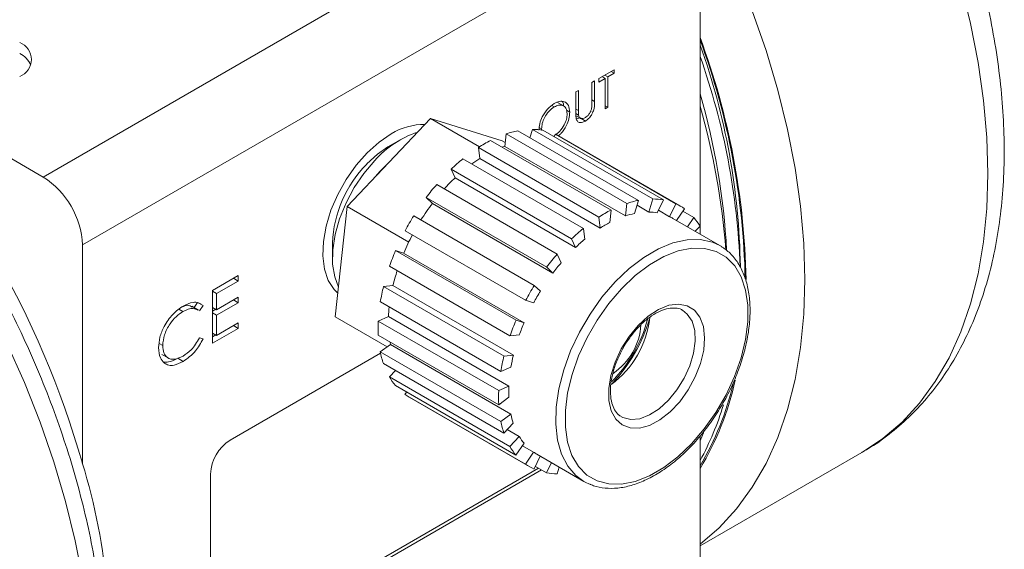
# Model space of a CAD drawing. Header units: inches. Extents: x 1.01 to 7.68, y 1.2 to 9.19.
# Tile 9 of 10: x 6.46 to 7.58, y 5.27 to 5.87. Entities that reach past the tile are written whole.
import ezdxf

# ---------------------------------------------------------------- set-up
doc = ezdxf.new("R2010")
doc.units = ezdxf.units.IN
doc.header["$MEASUREMENT"] = 0

msp = doc.modelspace()

# ---------------------------------------------------------------- linework, layer by layer
at = {"color": 7, "linetype": 'Continuous', "lineweight": 15}
for p, q in [((6.4908, 5.6931), (7.1887, 6.096)), ((7.2329, 6.0194), (6.535, 5.6166)), ((7.2329, 6.0194), (7.2329, 5.7732)), ((6.2776, 5.8162), (6.4908, 5.6931)), ((7.1358, 5.8143), (7.1184, 5.8043)), ((7.1252, 5.8082), (7.1286, 5.8063)), ((7.1286, 5.8063), (7.1358, 5.8104)), ((7.1324, 5.8124), (7.1358, 5.8104)), ((7.1358, 5.8104), (7.1358, 5.8143)), ((7.1137, 5.8016), (7.1108, 5.7999)), ((7.1108, 5.7999), (7.1108, 5.7769)), ((7.1137, 5.7785), (7.1137, 5.8016)), ((7.1184, 5.8004), (7.1256, 5.8045)), ((7.1184, 5.8043), (7.1184, 5.8004)), ((7.1222, 5.8065), (7.1256, 5.8045)), ((7.1224, 5.8064), (7.1224, 5.8066)), ((7.1256, 5.8045), (7.1256, 5.7702)), ((7.1286, 5.7719), (7.1286, 5.8063)), ((7.0955, 5.791), (7.0925, 5.7893)), ((7.0925, 5.7893), (7.0925, 5.7662)), ((7.0955, 5.7681), (7.0955, 5.791)), ((7.0654, 5.774), (7.0682, 5.7724)), ((7.0795, 5.773), (7.0718, 5.7775)), ((7.1256, 5.7736), (7.1286, 5.7719)), ((7.0819, 5.7685), (7.0857, 5.7663)), ((7.0925, 5.7698), (7.0955, 5.7681)), ((7.0925, 5.7649), (7.0956, 5.7631)), ((7.1256, 5.7702), (7.1286, 5.7719)), ((7.2329, 5.7732), (7.2329, 5.6287)), ((6.8342, 5.6598), (6.9285, 5.7593)), ((6.9838, 5.7273), (6.9285, 5.7593)), ((6.9285, 5.7593), (7.0094, 5.7341)), ((7.0926, 5.7623), (7.0981, 5.7591)), ((7.0931, 5.7587), (7.0973, 5.76)), ((7.0973, 5.76), (7.1034, 5.7564)), ((7.0123, 5.7278), (7.0139, 5.7419)), ((7.0139, 5.7419), (7.15, 5.6633)), ((7.1633, 5.6668), (7.0272, 5.7454)), ((7.0407, 5.7376), (7.0435, 5.747)), ((7.0435, 5.747), (7.1796, 5.6684)), ((7.0513, 5.7492), (7.0538, 5.7477)), ((7.0538, 5.7477), (7.0543, 5.7457)), ((7.1915, 5.6674), (7.0554, 5.7459)), ((7.068, 5.7387), (7.0694, 5.7416)), ((7.0694, 5.7416), (7.2055, 5.663)), ((6.8949, 5.7356), (6.8802, 5.7271)), ((7.1324, 5.6559), (6.9963, 5.7344)), ((7.0128, 5.7322), (7.0094, 5.7341)), ((7.2104, 5.6605), (7.0743, 5.7391)), ((6.9826, 5.7265), (7.1187, 5.6479)), ((6.9841, 5.7142), (6.9826, 5.7265)), ((7.0123, 5.7278), (7.1485, 5.6492)), ((7.1012, 5.6352), (6.965, 5.7137)), ((6.9841, 5.7142), (7.1202, 5.6356)), ((6.9517, 5.702), (7.0878, 5.6234)), ((6.9561, 5.6922), (6.9517, 5.702)), ((7.0715, 5.6062), (6.9354, 5.6847)), ((6.9561, 5.6922), (7.0922, 5.6136)), ((6.9235, 5.6699), (7.0596, 5.5913)), ((6.9305, 5.6634), (6.9235, 5.6699)), ((6.9305, 5.6634), (7.0666, 5.5848)), ((7.1485, 5.6492), (7.15, 5.6633)), ((7.1633, 5.6668), (7.1588, 5.652)), ((7.1752, 5.6536), (7.1796, 5.6684)), ((7.1915, 5.6674), (7.1845, 5.6528)), ((7.1985, 5.6484), (7.2055, 5.663)), ((6.8208, 5.5352), (6.8342, 5.6598)), ((6.9037, 5.6197), (6.8342, 5.6598)), ((7.1324, 5.6559), (7.1309, 5.6418)), ((7.1617, 5.6614), (7.1752, 5.6536)), ((7.1859, 5.6557), (7.1985, 5.6484)), ((7.2153, 5.6574), (7.2062, 5.6442)), ((7.2134, 5.6546), (7.226, 5.6474)), ((7.0455, 5.5708), (6.9094, 5.6494)), ((7.1202, 5.6356), (7.1187, 5.6479)), ((7.2554, 5.6158), (7.2023, 5.6464)), ((7.2188, 5.6369), (7.226, 5.6474)), ((6.8997, 5.6325), (7.0358, 5.554)), ((7.1012, 5.6352), (7.1026, 5.6228)), ((7.2329, 5.6376), (7.2275, 5.6319)), ((6.8176, 5.6187), (6.8176, 5.6017)), ((7.0922, 5.6136), (7.0878, 5.6234)), ((6.535, 5.3703), (6.535, 5.6166)), ((7.025, 5.5316), (6.8889, 5.6101)), ((6.8889, 5.6101), (6.898, 5.6073)), ((6.898, 5.6073), (7.0342, 5.5287)), ((7.2554, 5.6158), (7.2566, 5.6151)), ((7.0715, 5.6062), (7.0759, 5.5964)), ((6.882, 5.5924), (7.0181, 5.5138)), ((7.0666, 5.5848), (7.0596, 5.5913)), ((6.7111, 5.5819), (6.682, 5.5651)), ((6.6866, 5.5616), (6.7111, 5.5757)), ((6.7058, 5.5788), (6.7111, 5.5757)), ((6.7111, 5.5757), (6.7111, 5.5819)), ((6.682, 5.5651), (6.682, 5.5055)), ((6.682, 5.5643), (6.6866, 5.5616)), ((6.8752, 5.5696), (6.8859, 5.5707)), ((7.0114, 5.491), (6.8752, 5.5696)), ((6.8859, 5.5707), (7.022, 5.4921)), ((7.0455, 5.5708), (7.0526, 5.5643)), ((6.6613, 5.5458), (6.6652, 5.5516)), ((6.6652, 5.5516), (6.6714, 5.548)), ((6.6866, 5.5433), (6.6866, 5.5616)), ((6.7111, 5.5574), (6.6866, 5.5433)), ((6.6866, 5.5372), (6.7111, 5.5513)), ((6.7058, 5.5544), (6.7111, 5.5513)), ((6.7111, 5.5513), (6.7111, 5.5574)), ((6.8717, 5.5522), (7.0078, 5.4736)), ((7.0449, 5.5511), (7.0358, 5.554)), ((6.6442, 5.5438), (6.6486, 5.5412)), ((6.6664, 5.5429), (6.6587, 5.5473)), ((6.6674, 5.5421), (6.6714, 5.548)), ((6.682, 5.546), (6.6866, 5.5433)), ((6.682, 5.5417), (6.6857, 5.5438)), ((6.682, 5.5399), (6.6866, 5.5372)), ((7.2132, 5.5427), (7.2124, 5.5431)), ((6.6866, 5.5143), (6.6866, 5.5372)), ((6.8793, 5.5014), (6.8208, 5.5352)), ((6.8693, 5.5306), (6.8808, 5.5355)), ((7.0055, 5.452), (6.8693, 5.5306)), ((6.8808, 5.5355), (7.0169, 5.4569)), ((7.025, 5.5316), (7.0342, 5.5287)), ((6.682, 5.5055), (6.7111, 5.5223)), ((6.7111, 5.5284), (6.6866, 5.5143)), ((6.7058, 5.5254), (6.7111, 5.5223)), ((6.7111, 5.5223), (6.7111, 5.5284)), ((6.6714, 5.5104), (6.6674, 5.5116)), ((6.682, 5.517), (6.6866, 5.5143)), ((6.682, 5.5127), (6.6857, 5.5148)), ((6.8693, 5.5147), (7.0054, 5.4361)), ((7.0288, 5.5149), (7.0181, 5.5138)), ((6.6218, 5.5051), (6.6258, 5.5028)), ((6.8716, 5.4958), (6.883, 5.5041)), ((7.0077, 5.4172), (6.8716, 5.4958)), ((6.883, 5.5041), (7.0192, 5.4255)), ((6.6249, 5.4929), (6.6326, 5.4885)), ((6.6428, 5.4885), (6.649, 5.4849)), ((6.8719, 5.4942), (6.7019, 5.3961)), ((7.0114, 5.491), (7.022, 5.4921)), ((6.8752, 5.4825), (7.0113, 5.4039)), ((6.8819, 5.4675), (6.8887, 5.4747)), ((7.0192, 5.4785), (7.0078, 5.4736)), ((7.018, 5.3889), (6.8819, 5.4675)), ((6.8888, 5.4577), (7.0249, 5.3791)), ((7.0055, 5.452), (7.0169, 5.4569)), ((6.8995, 5.4477), (6.9014, 5.4504)), ((7.0357, 5.3691), (6.8995, 5.4477)), ((6.9043, 5.4446), (7.0405, 5.366)), ((7.0169, 5.4445), (7.0054, 5.4361)), ((7.0077, 5.4172), (7.0192, 5.4255)), ((7.0219, 5.4151), (7.0113, 5.4039)), ((7.0151, 5.408), (7.0287, 5.4002)), ((7.018, 5.3889), (7.0287, 5.4002)), ((7.2366, 5.4044), (7.2329, 5.3953)), ((7.2329, 5.4007), (7.2329, 5.3953)), ((7.2329, 5.3953), (7.2329, 5.2307)), ((7.0341, 5.3925), (7.0249, 5.3791)), ((7.0322, 5.3898), (7.0448, 5.3825)), ((7.0357, 5.3691), (7.0448, 5.3825)), ((7.0523, 5.3779), (7.0454, 5.3635)), ((7.0486, 5.3801), (7.1016, 5.3495)), ((7.2329, 5.2766), (7.4158, 5.3821)), ((6.6984, 5.1613), (7.0502, 5.3644)), ((6.7019, 5.1593), (7.0538, 5.3624)), ((7.0594, 5.3591), (7.0468, 5.3664)), ((7.0594, 5.3591), (7.0649, 5.3707)), ((7.0736, 5.3657), (7.0713, 5.3581)), ((6.6798, 5.3578), (6.6798, 5.172))]:
    msp.add_line(p, q, dxfattribs=at)
at = {"color": 8, "linetype": 'Continuous', "lineweight": 15}
msp.add_line((7.1108, 5.7802), (7.1137, 5.7785), dxfattribs=at)
at = {"color": 8, "linetype": 'Continuous', "lineweight": 15, "flags": 128}
for points in [[(7.2329, 6.0131), (7.2544, 5.9699), (7.2742, 5.9255), (7.2919, 5.8809), (7.3074, 5.8361), (7.3207, 5.7914), (7.3317, 5.747), (7.3403, 5.7032), (7.3464, 5.6602), (7.3501, 5.6183), (7.3514, 5.5775)], [(7.4158, 5.3821), (7.4158, 5.3821), (7.4395, 5.3978), (7.4612, 5.4165), (7.481, 5.4379), (7.4987, 5.4622), (7.5143, 5.4891), (7.5276, 5.5184), (7.5385, 5.5501), (7.5471, 5.584), (7.5533, 5.6199), (7.557, 5.6576), (7.5582, 5.6969), (7.557, 5.7377), (7.5533, 5.7796), (7.5471, 5.8226), (7.5385, 5.8664), (7.5276, 5.9108)], [(7.137, 5.5747), (7.1528, 5.5898), (7.1692, 5.6024), (7.1859, 5.6121), (7.2023, 5.6189), (7.2183, 5.6224), (7.2332, 5.6227), (7.2469, 5.6197), (7.2554, 5.6158)], [(7.1016, 5.3495), (7.0926, 5.3561), (7.0834, 5.3668), (7.0765, 5.3803), (7.0719, 5.3962), (7.0699, 5.414), (7.0704, 5.4335), (7.0734, 5.4542), (7.0789, 5.4755), (7.0867, 5.497), (7.0967, 5.5181), (7.1086, 5.5384), (7.1221, 5.5574), (7.137, 5.5747)], [(7.3514, 5.5775), (7.3501, 5.5382), (7.3464, 5.5005), (7.3403, 5.4646), (7.3317, 5.4307), (7.3207, 5.399), (7.3074, 5.3697), (7.2919, 5.3428), (7.2742, 5.3185), (7.2544, 5.2971), (7.2329, 5.2786)], [(7.144, 5.4224), (7.1458, 5.4215), (7.1547, 5.4194), (7.1649, 5.4203), (7.1757, 5.4245), (7.1867, 5.4315), (7.1972, 5.4411), (7.2068, 5.4528), (7.215, 5.4659), (7.2214, 5.48), (7.2256, 5.4941), (7.2275, 5.5077), (7.2269, 5.52), (7.2238, 5.5304), (7.2185, 5.5385), (7.2132, 5.5427)], [(6.5467, 5.113), (6.5455, 5.1537), (6.5417, 5.1957), (6.5356, 5.2387), (6.527, 5.2825), (6.516, 5.3268), (6.5028, 5.3715), (6.4872, 5.4163), (6.4695, 5.461), (6.4497, 5.5054)]]:
    msp.add_lwpolyline(points, dxfattribs=at)
at = {"color": 7, "linetype": 'Continuous', "lineweight": 15, "flags": 128}
for points in [[(6.884, 5.742), (6.8702, 5.7326), (6.8568, 5.7206), (6.8443, 5.7064), (6.8331, 5.6905), (6.8235, 5.6734), (6.8159, 5.6557), (6.8104, 5.6378), (6.8073, 5.6204), (6.8067, 5.604), (6.8086, 5.5892), (6.8129, 5.5765), (6.8194, 5.5662), (6.8236, 5.5619)], [(6.8563, 5.7079), (6.8684, 5.7191), (6.8802, 5.7271)], [(7.0095, 5.7268), (7.0102, 5.7271), (7.0123, 5.7278)], [(6.8244, 5.5689), (6.8201, 5.5805), (6.8178, 5.5949), (6.818, 5.611), (6.8206, 5.6283), (6.8256, 5.6461), (6.8329, 5.6639), (6.8421, 5.6812), (6.8531, 5.6973), (6.8654, 5.7118)], [(6.8633, 5.6905), (6.871, 5.6994), (6.8791, 5.7072)], [(7.1443, 5.5671), (7.1298, 5.5503), (7.1167, 5.5317), (7.1052, 5.5118), (7.0957, 5.4912), (7.0883, 5.4702), (7.0833, 5.4495), (7.0807, 5.4295), (7.0807, 5.4108), (7.0832, 5.3937), (7.0882, 5.3788), (7.0956, 5.3663), (7.1051, 5.3567), (7.1166, 5.35), (7.1297, 5.3466), (7.1441, 5.3464), (7.1596, 5.3495), (7.1756, 5.3558), (7.1918, 5.3651), (7.2078, 5.3773), (7.2233, 5.392), (7.2377, 5.4088), (7.2509, 5.4274), (7.2624, 5.4473), (7.2719, 5.468), (7.2793, 5.4889), (7.2843, 5.5096), (7.2869, 5.5296), (7.2869, 5.5484), (7.2844, 5.5654), (7.2794, 5.5803), (7.272, 5.5928), (7.2625, 5.6025), (7.251, 5.6091), (7.2379, 5.6126), (7.2235, 5.6128), (7.208, 5.6097), (7.192, 5.6034), (7.1758, 5.594), (7.1597, 5.5818), (7.1443, 5.5671)], [(7.163, 5.5256), (7.1743, 5.5359), (7.186, 5.5436), (7.1977, 5.5483), (7.2086, 5.5497), (7.2185, 5.5479), (7.2266, 5.5429), (7.2328, 5.535), (7.2367, 5.5244), (7.2381, 5.5117), (7.237, 5.4976), (7.2334, 5.4826), (7.2275, 5.4674), (7.2195, 5.4529), (7.2099, 5.4395), (7.199, 5.4281), (7.1874, 5.419), (7.1757, 5.4128), (7.1643, 5.4097), (7.1539, 5.4099), (7.1448, 5.4133), (7.1376, 5.4199), (7.1325, 5.4292), (7.1298, 5.4408), (7.1297, 5.4543), (7.1321, 5.469), (7.1369, 5.4842), (7.1439, 5.4991), (7.1527, 5.5131), (7.163, 5.5256)], [(6.883, 5.5041), (6.8826, 5.5064), (6.8826, 5.5065)], [(7.1073, 5.3467), (7.1038, 5.3483), (7.1016, 5.3495)]]:
    msp.add_lwpolyline(points, dxfattribs=at)
at = {"color": 7, "linetype": 'Continuous', "lineweight": 15}
for centre, radius, start, end in [((6.457, 5.8259), 0.0205, 290.7834, 69.2166), ((6.4543, 5.5615), 0.8297, 1.1493, 20.1921), ((6.5005, 5.5801), 0.778, 0.8794, 19.6901), ((6.4516, 5.8081), 0.0277, 24.8856, 62.882), ((6.4777, 5.5624), 0.801, 2.1382, 19.4499), ((5.5079, 5.0745), 1.0689, 16.0621, 43.9379), ((6.4916, 5.5699), 0.7724, 2.9999, 16.3216), ((6.4576, 5.5504), 0.8067, 4.2969, 16.0314), ((6.92, 5.6852), 0.0672, 88.2841, 122.3779), ((6.9485, 5.6387), 0.1107, 108.1998, 138.6673), ((7.0472, 5.6435), 0.1039, 101.1399, 108.7322), ((7.0433, 5.6786), 0.0684, 79.7946, 89.8284), ((7.0459, 5.6898), 0.0568, 60.0059, 65.5855), ((7.0692, 5.592), 0.16, 117.1054, 122.7997), ((6.954, 5.6124), 0.1366, 135.6978, 177.3747), ((7.1065, 5.5406), 0.2236, 129.2506, 133.8049), ((7.0727, 5.5745), 0.1654, 122.3951, 126.1962), ((6.4391, 5.6122), 0.0961, 2.6055, 57.3945), ((7.1432, 5.5053), 0.2746, 139.1885, 143.1598), ((7.1104, 5.5297), 0.2241, 133.5008, 137.9441), ((7.1387, 5.5059), 0.2611, 142.8961, 147.882), ((7.1833, 5.5649), 0.1039, 101.1399, 108.7322), ((7.1794, 5.6), 0.0684, 79.7946, 89.8284), ((7.1821, 5.6113), 0.0568, 54.223, 65.5871), ((7.2053, 5.5135), 0.16, 117.1054, 122.7997), ((7.1778, 5.5599), 0.094, 101.6565, 108.2155), ((7.1743, 5.5917), 0.0619, 80.4766, 89.1465), ((7.1591, 5.4938), 0.2942, 148.0738, 151.8665), ((7.1977, 5.5134), 0.1447, 117.4929, 122.4122), ((7.1766, 5.6019), 0.0514, 60.0049, 64.814), ((7.1735, 5.6032), 0.0686, 30.0132, 40.0301), ((7.2426, 5.462), 0.2236, 129.2506, 133.8049), ((7.1386, 5.5054), 0.2612, 152.0512, 157.0426), ((7.2315, 5.4669), 0.2023, 129.5605, 133.4949), ((7.1415, 5.5017), 0.2749, 156.7788, 160.7473), ((7.2793, 5.4267), 0.2746, 139.1885, 143.1598), ((7.2647, 5.4349), 0.2484, 139.4588, 142.8895), ((7.1041, 5.518), 0.2244, 161.9821, 166.4291), ((7.0928, 5.5159), 0.2241, 166.1256, 170.6734), ((7.2953, 5.4152), 0.2942, 148.0738, 151.8665), ((7.2791, 5.4246), 0.2662, 148.3321, 151.6082), ((7.0469, 5.5283), 0.1663, 173.7136, 177.5121), ((7.0296, 5.5225), 0.1604, 177.1138, 182.7967), ((7.2777, 5.4232), 0.2749, 156.7788, 160.7473), ((7.2631, 5.4318), 0.2487, 157.0489, 160.4772), ((7.0684, 5.5462), 0.1083, 306.1796, 353.7452), ((7.0189, 5.5747), 0.1604, 315.4328, 344.7083), ((7.0008, 5.5852), 0.1826, 316.5724, 343.433), ((7.0946, 5.531), 0.0717, 303.8967, 356.3392), ((6.9739, 5.516), 0.1043, 191.152, 198.7265), ((7.2289, 5.4373), 0.2241, 166.1256, 170.6734), ((7.219, 5.4445), 0.2027, 166.435, 170.364), ((6.9413, 5.5018), 0.0686, 210.0134, 220.0299), ((7.1657, 5.444), 0.1604, 177.1138, 182.7967), ((7.1619, 5.4506), 0.1451, 177.5005, 182.41), ((6.9501, 5.5352), 0.329, 329.2735, 346.7405), ((6.9328, 5.4938), 0.0568, 234.2246, 240.0001), ((6.9483, 5.5296), 0.3248, 331.2268, 343.2251), ((7.1115, 5.4446), 0.0943, 191.6671, 198.2113), ((7.1101, 5.4374), 0.1043, 191.152, 198.7265), ((6.7278, 5.3556), 0.048, 122.6055, 177.3945), ((7.082, 5.4318), 0.062, 210.6944, 219.349), ((7.0774, 5.4233), 0.0686, 210.0134, 220.0299), ((7.0743, 5.4246), 0.0513, 234.9948, 240.002), ((5.8869, 5.17), 0.6783, 352.2146, 17.173), ((7.0689, 5.4152), 0.0568, 234.2233, 245.5868), ((7.0715, 5.4265), 0.0684, 259.7944, 269.8286)]:
    msp.add_arc(centre, radius, start, end, dxfattribs=at)
at = {"color": 8, "linetype": 'Continuous', "lineweight": 15}
for centre, radius, start, end in [((6.452, 5.5607), 0.833, 1.1578, 20.3796), ((6.9494, 5.5351), 0.3311, 328.9266, 347.5707)]:
    msp.add_arc(centre, radius, start, end, dxfattribs=at)
at = {"color": 7, "linetype": 'Continuous', "lineweight": 15}
for points, knots in [([(7.4158, 5.3825), (7.418, 5.3837), (7.4288, 5.3894), (7.4466, 5.4024), (7.4688, 5.4213), (7.4891, 5.4429), (7.5075, 5.4668), (7.5238, 5.493), (7.5381, 5.5214), (7.5503, 5.552), (7.5603, 5.5846), (7.5679, 5.6191), (7.5733, 5.6553), (7.5762, 5.6929), (7.5768, 5.7319), (7.5751, 5.7719), (7.571, 5.8128), (7.5646, 5.8544), (7.556, 5.8965), (7.5453, 5.9388), (7.5324, 5.9813), (7.5174, 6.0238), (7.5006, 6.066), (7.4818, 6.1078), (7.4612, 6.1491), (7.4389, 6.1895), (7.415, 6.2291), (7.3896, 6.2675), (7.3627, 6.3046), (7.3346, 6.3404), (7.3053, 6.3745), (7.275, 6.4069), (7.2437, 6.4374), (7.2115, 6.4659), (7.1787, 6.4922), (7.1452, 6.5162), (7.1113, 6.5378), (7.0771, 6.5568), (7.0427, 6.5731), (7.0083, 6.5867), (6.974, 6.5973), (6.94, 6.605), (6.9066, 6.6096), (6.8739, 6.6111), (6.8422, 6.6095), (6.8117, 6.6049), (6.7824, 6.5974), (6.7548, 6.5867), (6.7362, 6.578), (6.7272, 6.5722), (6.7264, 6.5717)], [0, 0, 0, 0, 0.005368, 0.025611, 0.045852, 0.066173, 0.086656, 0.107361, 0.128323, 0.149548, 0.171015, 0.192684, 0.214504, 0.236425, 0.258404, 0.280403, 0.302394, 0.324365, 0.346308, 0.368222, 0.390107, 0.411966, 0.433804, 0.455625, 0.477434, 0.499237, 0.52104, 0.542847, 0.564662, 0.586492, 0.608343, 0.630219, 0.652127, 0.67407, 0.696053, 0.718076, 0.74014, 0.762236, 0.784354, 0.806463, 0.828525, 0.850492, 0.872307, 0.893913, 0.915259, 0.936319, 0.957099, 0.977633, 0.997985, 1, 1, 1, 1]), ([(6.5605, 5.1321), (6.5604, 5.1391), (6.5602, 5.159), (6.5581, 5.1928), (6.5535, 5.2336), (6.5465, 5.2751), (6.5374, 5.3171), (6.5262, 5.3594), (6.5128, 5.4019), (6.4975, 5.4442), (6.4802, 5.4864), (6.4611, 5.5281), (6.4401, 5.5692), (6.4175, 5.6095), (6.3934, 5.6488), (6.3677, 5.6871), (6.3407, 5.724), (6.3124, 5.7595), (6.283, 5.7933), (6.2526, 5.8254), (6.2213, 5.8556), (6.1892, 5.8837), (6.1565, 5.9097), (6.1232, 5.9333), (6.0896, 5.9545), (6.0558, 5.9731), (6.0218, 5.9891), (5.9879, 6.0023), (5.9542, 6.0127), (5.9209, 6.0201), (5.8881, 6.0245), (5.8562, 6.0258), (5.8252, 6.0241), (5.7954, 6.0195), (5.767, 6.0118), (5.7409, 6.002), (5.7252, 5.9934), (5.7178, 5.9894)], [0, 0, 0, 0, 0.015561, 0.044882, 0.074181, 0.103455, 0.1327, 0.161915, 0.191101, 0.220263, 0.249404, 0.278529, 0.307643, 0.336752, 0.365862, 0.394976, 0.4241, 0.453239, 0.482399, 0.511586, 0.540804, 0.570057, 0.59935, 0.628685, 0.658058, 0.687466, 0.716896, 0.746318, 0.775697, 0.804982, 0.834115, 0.863032, 0.891678, 0.920018, 0.948051, 0.975813, 1, 1, 1, 1]), ([(7.0681, 5.7762), (7.0655, 5.7743), (7.0604, 5.7706), (7.0547, 5.7619), (7.0514, 5.7533), (7.051, 5.7484), (7.0508, 5.746)], [0, 0, 0, 0, 0.279529, 0.559053, 0.779523, 1, 1, 1, 1]), ([(7.0857, 5.7663), (7.0854, 5.7691), (7.0848, 5.7748), (7.08, 5.7786), (7.0742, 5.7792), (7.0701, 5.7772), (7.0681, 5.7762)], [0, 0, 0, 0, 0.279602, 0.559237, 0.779469, 1, 1, 1, 1]), ([(7.0827, 5.7646), (7.0825, 5.7669), (7.082, 5.7714), (7.0779, 5.7744), (7.0731, 5.7746), (7.0699, 5.7731), (7.0682, 5.7724)], [0, 0, 0, 0, 0.279468, 0.55887, 0.779516, 1, 1, 1, 1]), ([(7.0788, 5.7735), (7.0787, 5.7751), (7.0786, 5.7773), (7.0773, 5.7782), (7.077, 5.7784)], [0, 0, 0, 0, 0.738894, 1, 1, 1, 1]), ([(7.1034, 5.7564), (7.1047, 5.7572), (7.1071, 5.7589), (7.1103, 5.7631), (7.1136, 5.77), (7.1137, 5.775), (7.1137, 5.7785)], [0, 0, 0, 0, 0.186951, 0.373683, 0.56052, 1, 1, 1, 1]), ([(7.1108, 5.7769), (7.1108, 5.7758), (7.1108, 5.7738), (7.1105, 5.7717), (7.1104, 5.7708)], [0, 0, 0, 0, 0.560316, 1, 1, 1, 1]), ([(7.0682, 5.7724), (7.0661, 5.7708), (7.0619, 5.7678), (7.0571, 5.7608), (7.0543, 5.7537), (7.054, 5.7497), (7.0538, 5.7477)], [0, 0, 0, 0, 0.279627, 0.55935, 0.77963, 1, 1, 1, 1]), ([(7.0682, 5.74), (7.0703, 5.7415), (7.0745, 5.7444), (7.0794, 5.7515), (7.0823, 5.7586), (7.0826, 5.7626), (7.0827, 5.7646)], [0, 0, 0, 0, 0.2798298, 0.5593894, 0.7796538, 1, 1, 1, 1]), ([(7.073, 5.7399), (7.0739, 5.7407), (7.0774, 5.7433), (7.0817, 5.7504), (7.0852, 5.759), (7.0855, 5.7638), (7.0857, 5.7663)], [0, 0, 0, 0, 0.128001, 0.466549, 0.733158, 1, 1, 1, 1]), ([(7.0925, 5.7662), (7.0925, 5.7647), (7.0925, 5.762), (7.0929, 5.7595), (7.0931, 5.7585)], [0, 0, 0, 0, 0.560391, 1, 1, 1, 1]), ([(7.0956, 5.7631), (7.0956, 5.764), (7.0955, 5.7657), (7.0955, 5.7674), (7.0955, 5.7681)], [0, 0, 0, 0, 0.5598769, 1, 1, 1, 1]), ([(7.1033, 5.7602), (7.1023, 5.7598), (7.1002, 5.7589), (7.0977, 5.7591), (7.0961, 5.7606), (7.0958, 5.7623), (7.0956, 5.7631)], [0, 0, 0, 0, 0.279986, 0.560089, 0.779637, 1, 1, 1, 1]), ([(7.1104, 5.7708), (7.1101, 5.7696), (7.1095, 5.7673), (7.1076, 5.7641), (7.1054, 5.7617), (7.104, 5.7607), (7.1033, 5.7602)], [0, 0, 0, 0, 0.279955, 0.559453, 0.779744, 1, 1, 1, 1]), ([(7.0931, 5.7585), (7.0936, 5.7574), (7.0946, 5.7553), (7.0982, 5.7541), (7.1015, 5.7555), (7.1034, 5.7564)], [0, 0, 0, 0, 0.280392, 0.561, 1, 1, 1, 1]), ([(7.108, 5.3467), (7.1095, 5.346), (7.1149, 5.3433), (7.1257, 5.3416), (7.1399, 5.3415), (7.155, 5.3445), (7.1706, 5.3503), (7.1864, 5.3588), (7.202, 5.3698), (7.2171, 5.3831), (7.2315, 5.3984), (7.2447, 5.4153), (7.2567, 5.4336), (7.2671, 5.4529), (7.2757, 5.4728), (7.2824, 5.4929), (7.287, 5.5128), (7.2894, 5.5321), (7.2896, 5.5505), (7.2874, 5.5676), (7.2829, 5.5831), (7.2761, 5.5964), (7.2674, 5.6074), (7.2602, 5.6125), (7.2567, 5.6149)], [0, 0, 0, 0, 0.016868, 0.0619545, 0.1074026, 0.1535573, 0.20036, 0.2475424, 0.2948569, 0.3421431, 0.38937, 0.4365432, 0.4836828, 0.5308146, 0.5779635, 0.6251522, 0.6724099, 0.7197636, 0.76723, 0.814797, 0.8623483, 0.9096267, 0.9562856, 1, 1, 1, 1]), ([(6.6687, 5.5497), (6.668, 5.5502), (6.6656, 5.5519), (6.6589, 5.5521), (6.6527, 5.5492), (6.6489, 5.5475)], [0, 0, 0, 0, 0.153825, 0.483511, 1, 1, 1, 1]), ([(6.6489, 5.5475), (6.6449, 5.5447), (6.6368, 5.5391), (6.6276, 5.5256), (6.622, 5.512), (6.6214, 5.5044), (6.6212, 5.5005)], [0, 0, 0, 0, 0.279902, 0.559456, 0.779634, 1, 1, 1, 1]), ([(6.6258, 5.5028), (6.6262, 5.5068), (6.627, 5.5149), (6.6333, 5.5269), (6.6408, 5.5359), (6.646, 5.5395), (6.6486, 5.5412)], [0, 0, 0, 0, 0.279532, 0.558859, 0.779409, 1, 1, 1, 1]), ([(6.6475, 5.5464), (6.6498, 5.5473), (6.6543, 5.5494), (6.6576, 5.5474), (6.6592, 5.5464)], [0, 0, 0, 0, 0.494028, 1, 1, 1, 1]), ([(6.6486, 5.5412), (6.6527, 5.5431), (6.6592, 5.5462), (6.6637, 5.5437), (6.6654, 5.5428)], [0, 0, 0, 0, 0.634775, 1, 1, 1, 1]), ([(7.1632, 5.5235), (7.1648, 5.5252), (7.1697, 5.5301), (7.1781, 5.5367), (7.188, 5.5422), (7.1973, 5.5452), (7.2053, 5.5454), (7.2103, 5.5446), (7.2123, 5.5431), (7.2125, 5.5429)], [0, 0, 0, 0, 0.092537, 0.269805, 0.446004, 0.621121, 0.796483, 0.976264, 1, 1, 1, 1]), ([(7.1453, 5.4989), (7.1454, 5.499), (7.1476, 5.5035), (7.1532, 5.5116), (7.1593, 5.5194), (7.1628, 5.5231), (7.1632, 5.5235)], [0, 0, 0, 0, 0.01189, 0.487175, 0.936618, 1, 1, 1, 1]), ([(6.6674, 5.5116), (6.6644, 5.5067), (6.6592, 5.498), (6.6521, 5.4932), (6.6489, 5.491)], [0, 0, 0, 0, 0.5591454, 1, 1, 1, 1]), ([(6.649, 5.4849), (6.6539, 5.4884), (6.6627, 5.4947), (6.6687, 5.5056), (6.6714, 5.5104)], [0, 0, 0, 0, 0.55926, 1, 1, 1, 1]), ([(6.6212, 5.5005), (6.6215, 5.4964), (6.622, 5.4889), (6.626, 5.4849), (6.6277, 5.4831)], [0, 0, 0, 0, 0.559622, 1, 1, 1, 1]), ([(6.6489, 5.491), (6.6456, 5.4895), (6.6389, 5.4863), (6.6312, 5.4884), (6.6265, 5.4941), (6.626, 5.4999), (6.6258, 5.5028)], [0, 0, 0, 0, 0.280058, 0.559597, 0.7797, 1, 1, 1, 1]), ([(7.1442, 5.4227), (7.143, 5.4233), (7.1399, 5.4249), (7.1362, 5.4299), (7.1329, 5.4378), (7.1314, 5.4479), (7.1318, 5.4598), (7.1344, 5.4727), (7.1388, 5.4861), (7.1432, 5.4947), (7.1453, 5.4989)], [0, 0, 0, 0, 0.080279, 0.212255, 0.338254, 0.472416, 0.604812, 0.73714, 0.869996, 1, 1, 1, 1]), ([(6.6267, 5.4844), (6.6286, 5.4842), (6.6335, 5.4838), (6.6392, 5.4867), (6.6428, 5.4885)], [0, 0, 0, 0, 0.3797266, 1, 1, 1, 1]), ([(6.6277, 5.4831), (6.6293, 5.4822), (6.6324, 5.4803), (6.6397, 5.4804), (6.6455, 5.4832), (6.649, 5.4849)], [0, 0, 0, 0, 0.2802, 0.560381, 1, 1, 1, 1])]:
    msp.add_open_spline(points, degree=3, knots=knots, dxfattribs=at)

doc.saveas('drawing.dxf')
